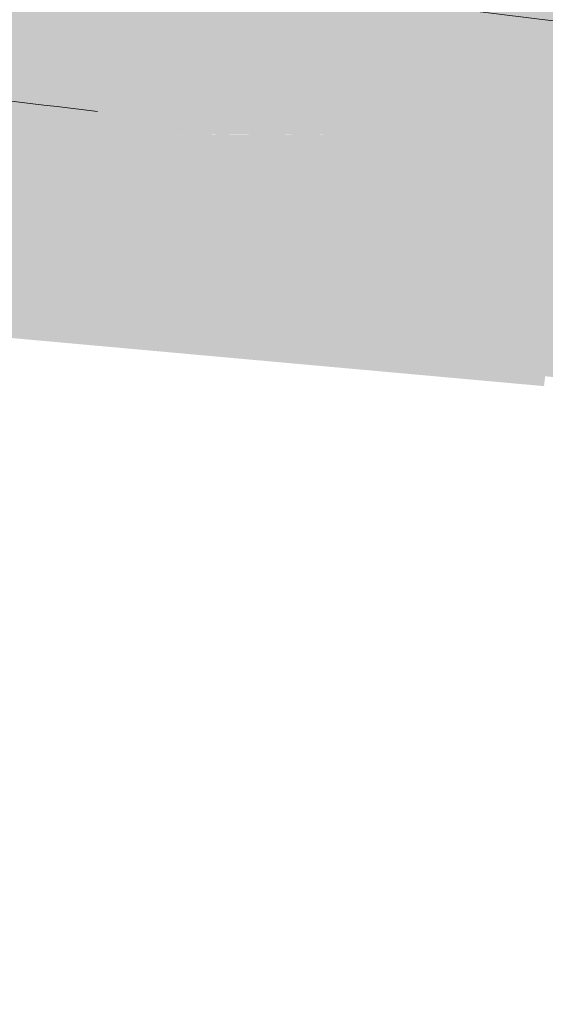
# Model space of a CAD drawing. Header units: metres. Extents: x -862 to 1262, y -354 to 644.
# Tile 11 of 256: x -665 to -651, y 408 to 435. Entities that reach past the tile are written whole.
import ezdxf

# ---------------------------------------------------------------- set-up
doc = ezdxf.new("R2010")
doc.units = ezdxf.units.M
doc.header["$LTSCALE"] = 0.5
doc.layers.add('BPR_Verkehr_220520', color=7, linetype='Continuous')

msp = doc.modelspace()

# ---------------------------------------------------------------- hatches: boundary and pattern name
at = {"layer": 'BPR_Verkehr_220520', "linetype": 'Continuous', "lineweight": 0, "true_color": 0xe4e6e5, "transparency": 33554687}
h = msp.add_hatch(color=254, dxfattribs=at)
h.paths.add_polyline_path([(-698.9240738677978, 452.6214553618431), (-699.733108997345, 450.9008955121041), (-683.8798624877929, 406.3282036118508), (-682.0868180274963, 406.9708919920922), (-682.2006113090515, 407.3141090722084), (-682.3072113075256, 407.6317090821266), (-682.6753125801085, 409.0435167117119), (-682.8964143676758, 410.4856725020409), (-682.9681765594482, 411.9429128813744), (-682.8898396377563, 413.3998146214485), (-682.6622327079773, 414.8409580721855), (-682.2877647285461, 416.2510903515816), (-681.770399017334, 417.6152868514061), (-681.1156113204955, 418.9191090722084), (-680.2874557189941, 420.1578165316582), (-679.8508535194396, 420.7239383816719), (-679.3131113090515, 421.3756090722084), (-678.0912253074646, 422.7971613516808), (-676.6928651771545, 424.336823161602), (-676.3112959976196, 424.7381709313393), (-675.6341606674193, 425.4253893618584), (-674.9329056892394, 426.0879773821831), (-674.2084264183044, 426.7250890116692), (-673.461647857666, 427.335910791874), (-672.6935235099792, 427.9196628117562), (-671.9050340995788, 428.4755997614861), (-671.0971863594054, 429.0030118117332), (-670.2710117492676, 429.5012255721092), (-669.6467505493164, 429.8478969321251), (-669.0105134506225, 430.1720656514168), (-668.363109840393, 430.4733156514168), (-667.7053649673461, 430.7512629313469), (-667.0381172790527, 431.0055531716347), (-666.362217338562, 431.2358622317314), (-665.6785267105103, 431.4418965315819), (-664.9879169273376, 431.6233934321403), (-664.5536594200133, 431.7241551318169), (-664.1172639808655, 431.8152129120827), (-663.6789474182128, 431.8965215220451), (-663.2389274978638, 431.9680405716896), (-662.7974228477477, 432.0297345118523), (-662.3546528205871, 432.0815727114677), (-661.9108373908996, 432.1235294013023), (-661.4661971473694, 432.1555851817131), (-661.3796638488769, 432.160666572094), (-661.2931093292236, 432.1653728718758), (-661.2065352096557, 432.1697039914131), (-661.1199431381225, 432.1736598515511), (-661.033334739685, 432.177240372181), (-660.9467116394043, 432.1804454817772), (-660.8600754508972, 432.1832751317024), (-660.7734278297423, 432.1857292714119), (-659.3037338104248, 432.2133608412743), (-657.8337924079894, 432.2193861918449), (-656.3639212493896, 432.2038040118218), (-654.8944379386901, 432.1666176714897), (-653.4256599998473, 432.107835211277), (-651.957904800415, 432.0274693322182), (-650.4914894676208, 431.9255373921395), (-649.0267308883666, 431.8020614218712), (-648.6323390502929, 431.7651060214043), (-648.2380966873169, 431.726588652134), (-647.8440100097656, 431.6865099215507), (-647.4500851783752, 431.6448704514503), (-647.0563283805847, 431.6016709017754), (-646.6627457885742, 431.5569119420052), (-646.2693435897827, 431.5105942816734), (-645.876127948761, 431.4627186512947), (-608.2617194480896, 426.807386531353), (-607.1510102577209, 426.6706997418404), (-606.0401131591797, 426.5355490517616), (-604.9290302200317, 426.4019347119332), (-603.8177635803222, 426.2698569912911), (-602.7063153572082, 426.1393161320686), (-601.5946876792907, 426.0103123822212), (-600.4828826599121, 425.8828460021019), (-599.3709024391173, 425.7569172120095), (-598.5944911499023, 425.6699139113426), (-597.8179962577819, 425.5836602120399), (-597.0414184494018, 425.4981562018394), (-596.2647584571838, 425.4134019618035), (-595.488016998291, 425.3293975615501), (-594.7111948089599, 425.2461431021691), (-593.9342925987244, 425.1636386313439), (-593.157311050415, 425.081884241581), (-592.8507887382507, 425.0498408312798), (-592.5442543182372, 425.0179134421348), (-592.2377077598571, 424.986102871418), (-591.9311490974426, 424.954409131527), (-591.6245783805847, 424.922832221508), (-591.3179956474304, 424.8913721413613), (-591.0114009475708, 424.8600289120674), (-590.7047943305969, 424.8288025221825), (-590.0991783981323, 424.7674702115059), (-589.4935164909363, 424.7065935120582), (-588.8878089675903, 424.6461724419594), (-588.2820561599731, 424.5862070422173), (-587.6762584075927, 424.5266973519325), (-587.0704160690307, 424.467643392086), (-586.4645294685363, 424.4090452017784), (-585.8585994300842, 424.3508980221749), (-585.7824177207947, 424.3436204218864), (-585.706234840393, 424.3363499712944), (-585.6300512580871, 424.3290867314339), (-585.5538670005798, 424.3218307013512), (-585.4776820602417, 424.3145818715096), (-585.4014964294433, 424.3073402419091), (-585.3253101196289, 424.3001058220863), (-585.2491237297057, 424.2928786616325), (-561.4382702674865, 422.0352803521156), (-560.9383931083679, 421.9878850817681), (-559.5104947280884, 421.852500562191), (-559.2485393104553, 421.8277504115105), (-558.9865676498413, 421.8031726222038), (-558.7245798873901, 421.7787672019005), (-558.4625761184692, 421.7545341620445), (-558.2005564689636, 421.7304735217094), (-557.9385210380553, 421.7065852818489), (-557.6764699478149, 421.6828694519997), (-557.4144033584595, 421.6593255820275), (-556.2937040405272, 421.4873068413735), (-555.2035251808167, 421.1757512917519), (-554.1611694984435, 420.7295994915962), (-553.1831803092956, 420.1559323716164), (-552.2850793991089, 419.4638546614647), (-551.4811206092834, 418.6643504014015), (-550.7840636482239, 417.770108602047), (-550.2049715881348, 416.795321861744), (-550.0134033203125, 416.3972869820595), (-549.841606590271, 415.9903274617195), (-549.689995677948, 415.5754247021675), (-549.5589362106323, 415.1535792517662), (-549.4487442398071, 414.7258084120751), (-549.3596854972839, 414.2931437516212), (-549.2919747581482, 413.8566286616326), (-549.2457752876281, 413.4173158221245), (-549.242875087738, 413.3803352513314), (-549.24012733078, 413.343343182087), (-549.2375320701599, 413.3063400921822), (-549.2350893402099, 413.2693266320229), (-549.2327991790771, 413.2323034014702), (-549.230661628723, 413.1952710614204), (-549.2286767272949, 413.1582302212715), (-549.2268445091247, 413.1211813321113), (-549.2258451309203, 413.0995414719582), (-549.2248978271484, 413.0778992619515), (-549.2240026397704, 413.0562548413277), (-549.223159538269, 413.0346083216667), (-549.2223685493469, 413.0129598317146), (-549.2216296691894, 412.9913095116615), (-549.2209429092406, 412.9696574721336), (-549.2203082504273, 412.948003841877), (-549.605615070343, 407.2321739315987), (-544.168897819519, 406.8213330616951), (-543.9325186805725, 409.9493727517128), (-543.8531610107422, 410.9995243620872), (-543.5297781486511, 412.8751601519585), (-542.8568813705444, 414.6555522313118), (-541.8588468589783, 416.2762043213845), (-540.5718293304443, 417.6784068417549), (-539.0424521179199, 418.8113637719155), (-537.3261182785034, 419.6340327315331), (-535.485003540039, 420.1166118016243), (-533.5858039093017, 420.2416191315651), (-533.3607197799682, 420.2350219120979), (-533.1356318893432, 420.2285514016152), (-532.9105403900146, 420.2222076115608), (-532.6854453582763, 420.2159905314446), (-532.4603468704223, 420.2099001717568), (-532.2352449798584, 420.2039365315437), (-532.0101397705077, 420.198099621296), (-531.7850313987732, 420.1923894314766), (-531.7319487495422, 420.1908227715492), (-531.6788820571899, 420.1887863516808), (-531.6258354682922, 420.1862803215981), (-531.5728131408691, 420.1833048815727), (-531.5198192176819, 420.1798602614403), (-531.4668578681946, 420.175946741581), (-531.413933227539, 420.1715646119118), (-531.3610494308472, 420.1667142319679), (-471.8896987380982, 414.4466201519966), (-471.8167298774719, 414.4340952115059), (-471.7464104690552, 414.4109325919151), (-471.6802822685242, 414.377640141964), (-471.6197951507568, 414.3349478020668), (-471.5662753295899, 414.2837916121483), (-471.5208962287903, 414.2252932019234), (-471.4846528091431, 414.1607351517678), (-471.458339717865, 414.0915329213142), (-470.9498751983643, 412.3469959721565), (-467.074003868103, 411.9742055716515), (-456.5845948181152, 410.9653095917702), (-455.4479799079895, 410.7725371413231), (-454.350874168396, 410.41839920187), (-453.3160606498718, 409.9102499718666), (-452.3650287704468, 409.2586419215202), (-451.517528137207, 408.4771066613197), (-450.791158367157, 407.5818739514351), (-450.2010035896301, 406.5915346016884), (-449.7593130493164, 405.5266565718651), (-449.7466848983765, 405.4883630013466), (-449.7342498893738, 405.4500062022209), (-449.7220083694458, 405.4115872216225), (-449.709960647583, 405.3731070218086), (-449.6981070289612, 405.3345665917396), (-449.686447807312, 405.2959669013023), (-449.6749832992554, 405.2573089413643), (-449.6637138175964, 405.2185938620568), (-449.648486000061, 405.1650859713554), (-449.6336304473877, 405.1114735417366), (-449.6191480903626, 405.0577591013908), (-449.6050396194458, 405.0039452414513), (-449.5913057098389, 404.9500345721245), (-449.5779470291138, 404.8960297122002), (-449.5649642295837, 404.8419332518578), (-449.5523579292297, 404.7877478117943), (-448.3920222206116, 399.7205241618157), (-441.9215713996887, 399.5003504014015), (-441.9113037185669, 399.602522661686), (-441.8999874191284, 399.7045840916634), (-441.8876236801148, 399.8065239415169), (-441.8742138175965, 399.9083314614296), (-441.8597592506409, 400.0099959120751), (-441.8442614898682, 400.1115065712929), (-441.8277221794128, 400.2128527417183), (-441.8101431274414, 400.314023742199), (-441.803417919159, 400.3511796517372), (-441.7965524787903, 400.3883097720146), (-441.7895468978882, 400.4254137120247), (-441.782401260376, 400.4624909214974), (-441.7751156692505, 400.4995408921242), (-441.7676902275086, 400.5365630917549), (-441.7601250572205, 400.5735569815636), (-441.7524202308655, 400.6105221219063), (-441.6112498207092, 401.1939630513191), (-441.4353269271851, 401.7678825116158), (-441.2252854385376, 402.3302124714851), (-440.9818822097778, 402.878926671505), (-440.7059943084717, 403.412047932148), (-440.3986158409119, 403.9276552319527), (-440.0608543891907, 404.4238906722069), (-439.6939270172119, 404.8989661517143), (-439.6700663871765, 404.9279028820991), (-439.6460973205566, 404.9567500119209), (-439.6220202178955, 404.9855070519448), (-439.5978354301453, 405.0141735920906), (-439.5735433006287, 405.0427492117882), (-439.5491441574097, 405.0712335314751), (-439.5246383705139, 405.0996261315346), (-439.5000264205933, 405.1279264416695), (-438.9174169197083, 405.7409368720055), (-438.2850945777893, 406.3025275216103), (-437.607581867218, 406.8086817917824), (-436.8897245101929, 407.2557795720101), (-436.1366567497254, 407.6406231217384), (-435.3537646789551, 407.9604599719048), (-434.5466476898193, 408.2130025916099), (-433.7210793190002, 408.396449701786), (-433.6839800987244, 408.4029888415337), (-433.6468564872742, 408.4093881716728), (-433.6097090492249, 408.4156476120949), (-433.5725382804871, 408.4217670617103), (-433.5353447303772, 408.4277464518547), (-433.4981289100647, 408.4335856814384), (-433.4608913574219, 408.4392846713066), (-433.4236326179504, 408.444843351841), (-433.2138966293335, 408.4734657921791), (-433.0036017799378, 408.4976423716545), (-432.792842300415, 408.5173622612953), (-432.5817126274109, 408.5326166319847), (-432.3703073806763, 408.5433986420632), (-432.1587212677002, 408.5497034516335), (-431.9470491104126, 408.5515282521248), (-431.7353857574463, 408.5488722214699), (-431.6598614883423, 408.5468393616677), (-431.5843547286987, 408.5442360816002), (-431.5088697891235, 408.541062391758), (-431.4334109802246, 408.5373184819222), (-431.3579826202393, 408.5330045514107), (-431.2825890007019, 408.5281208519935), (-431.2072344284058, 408.5226676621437), (-431.1319232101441, 408.516645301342), (-431.115195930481, 408.515229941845), (-431.098471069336, 408.5137865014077), (-431.0817486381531, 408.5123149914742), (-431.0650287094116, 408.5108154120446), (-431.0483113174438, 408.5092877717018), (-431.0315965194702, 408.507732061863), (-431.014884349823, 408.5061483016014), (-430.9981748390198, 408.5045364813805), (-429.8108804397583, 408.3913689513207), (-429.1806362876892, 408.3332186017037), (-428.5502717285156, 408.2763892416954), (-427.9197894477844, 408.2208810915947), (-427.2891922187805, 408.1666944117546), (-426.6584828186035, 408.1138294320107), (-426.0276639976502, 408.0622863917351), (-425.3967385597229, 408.0120655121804), (-424.765709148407, 407.9631670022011), (-424.1666581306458, 407.567010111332), (-422.3442588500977, 407.4370523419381), (-420.521107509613, 407.3181092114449), (-418.6972707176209, 407.2101850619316), (-416.8728150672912, 407.1132838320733), (-415.0478071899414, 407.0274090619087), (-413.222313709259, 406.9525638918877), (-411.3964012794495, 406.8887510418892), (-409.5701366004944, 406.8359728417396), (-408.7588043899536, 406.8114880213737), (-407.9477127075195, 406.7800279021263), (-407.136921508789, 406.7415948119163), (-406.3264907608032, 406.6961915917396), (-405.5164803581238, 406.6438215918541), (-404.7069502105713, 406.5844886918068), (-403.8979601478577, 406.5181972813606), (-403.0895700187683, 406.4449522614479), (-337.0833149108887, 400.1781649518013), (-336.6982389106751, 400.1540663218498), (-336.3124102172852, 400.1547670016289), (-335.9274242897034, 400.1802641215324), (-335.5448730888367, 400.230452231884), (-335.166338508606, 400.3051238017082), (-334.793385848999, 400.403970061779), (-334.4275573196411, 400.5265822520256), (-334.0703645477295, 400.6724509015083), (-333.8316809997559, 400.7728834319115), (-333.5888862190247, 400.8629235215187), (-333.3424324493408, 400.9424034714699), (-333.0927787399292, 401.01117522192), (-332.8403901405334, 401.0691106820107), (-332.5857367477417, 401.1161019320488), (-332.3292929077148, 401.1520614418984), (-332.0715363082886, 401.1769222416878), (-331.9448769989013, 401.1850390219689), (-331.8180743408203, 401.1904749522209), (-331.6911850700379, 401.1932274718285), (-331.5642659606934, 401.1932953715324), (-331.4373738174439, 401.1906786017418), (-331.3105654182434, 401.1853783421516), (-331.1838975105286, 401.1773969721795), (-331.0574267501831, 401.1667380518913), (-316.6149819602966, 399.7955694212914), (-316.1051357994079, 399.7339180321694), (-315.5991270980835, 399.6461729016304), (-315.0982904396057, 399.5325654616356), (-314.6039467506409, 399.3933953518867), (-314.1173998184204, 399.2290296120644), (-313.6399328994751, 399.0399017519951), (-313.172805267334, 398.8265105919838), (-312.7172489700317, 398.5894189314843), (-312.4436175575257, 398.4283517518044), (-312.1788891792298, 398.2530359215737), (-311.9238058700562, 398.0639611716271), (-311.6790819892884, 397.8616569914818), (-311.4454028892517, 397.6466899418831), (-311.2234229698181, 397.4196620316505), (-311.0137638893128, 397.1812090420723), (-310.8170127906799, 396.9319987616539), (-303.4797761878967, 401.8853854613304), (-303.6926952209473, 402.2303774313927), (-303.8796245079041, 402.5901153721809), (-304.0395476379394, 402.9626452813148), (-304.1715957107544, 403.3459431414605), (-304.2750512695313, 403.7379264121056), (-304.349352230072, 404.1364653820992), (-304.3940948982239, 404.5393947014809), (-304.4090361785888, 404.9445251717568), (-304.3880193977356, 405.4248821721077), (-304.325129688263, 405.9015680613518), (-304.2208476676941, 406.3709397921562), (-304.0759703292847, 406.8294101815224), (-303.8916048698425, 407.2734754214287), (-303.6691603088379, 407.6997417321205), (-303.4103366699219, 408.1049514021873), (-303.1171119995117, 408.4860076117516), (-308.4660243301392, 415.1750665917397), (-308.5006226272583, 415.1426362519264), (-308.5351108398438, 415.1100889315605), (-308.5694886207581, 415.0774249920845), (-308.6037555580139, 415.04464479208), (-308.6379112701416, 415.0117487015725), (-308.6719553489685, 414.9787371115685), (-308.7058874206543, 414.9456104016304), (-308.7397071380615, 414.9123689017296), (-309.5611798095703, 414.1568714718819), (-310.4333208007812, 413.4604780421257), (-311.3518866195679, 412.8265769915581), (-312.3124078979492, 412.2582526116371), (-313.3102111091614, 411.7582701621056), (-314.3404413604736, 411.3290623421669), (-315.3980859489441, 410.9727175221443), (-316.4779988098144, 410.690969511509), (-316.5163759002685, 410.6824240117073), (-316.5547738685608, 410.6739728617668), (-316.5931924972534, 410.6656160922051), (-316.6316315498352, 410.6573537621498), (-316.6700907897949, 410.6491859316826), (-316.7085699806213, 410.6411126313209), (-316.7470688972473, 410.6331339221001), (-316.7855872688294, 410.6252496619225), (-317.0599200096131, 410.5719401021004), (-317.3351419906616, 410.5234301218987), (-317.6111692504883, 410.4797345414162), (-317.8879175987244, 410.4408666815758), (-318.1653025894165, 410.4068384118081), (-318.4432395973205, 410.377660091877), (-318.7216438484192, 410.3533406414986), (-319.0004301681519, 410.3338840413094), (-319.0411698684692, 410.3314006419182), (-319.081911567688, 410.3289213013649), (-319.1226535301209, 410.3264461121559), (-319.163395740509, 410.3239750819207), (-319.2041381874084, 410.3215082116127), (-319.2448809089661, 410.3190455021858), (-319.2856238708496, 410.3165869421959), (-319.3263665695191, 410.3141325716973), (-319.4021290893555, 410.3095796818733), (-319.4778914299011, 410.3050412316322), (-319.5536546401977, 410.3005171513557), (-319.6294186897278, 410.2960074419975), (-319.7051835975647, 410.2915121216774), (-319.7809493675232, 410.2870311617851), (-319.8567159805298, 410.2825645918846), (-319.9324843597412, 410.278112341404), (-320.0461043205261, 410.2714637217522), (-320.1597261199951, 410.2648464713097), (-320.2733497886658, 410.2582615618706), (-320.3869753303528, 410.251709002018), (-320.5006027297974, 410.2451887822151), (-320.6142319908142, 410.2387009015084), (-320.727863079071, 410.2322453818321), (-320.8414960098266, 410.2258222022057), (-320.8865078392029, 410.2232870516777), (-320.9315199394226, 410.2207567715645), (-320.9765323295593, 410.2182315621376), (-321.021544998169, 410.2157114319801), (-321.0665579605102, 410.2131963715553), (-321.1115711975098, 410.2106863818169), (-321.1565847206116, 410.2081814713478), (-321.2015985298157, 410.2056816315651), (-321.2578179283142, 410.2030916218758), (-321.3140760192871, 410.2015564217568), (-321.3703530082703, 410.2010768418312), (-321.4266290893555, 410.201653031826), (-321.4828844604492, 410.2032847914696), (-321.5390993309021, 410.2059715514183), (-321.5952538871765, 410.2097123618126), (-321.6513284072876, 410.2145059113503), (-331.7910863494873, 411.1771981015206), (-334.2798943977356, 411.4134913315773), (-335.6721774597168, 411.545677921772), (-341.3250061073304, 412.0823706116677), (-352.4581547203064, 413.1393776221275), (-354.9469627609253, 413.3756708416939), (-366.4552095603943, 414.4682905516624), (-368.9440175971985, 414.7045837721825), (-386.9032679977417, 416.4096767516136), (-389.3920760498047, 416.6459699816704), (-401.1790587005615, 417.7650535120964), (-403.6678667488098, 418.0013467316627), (-419.9118178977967, 419.5435852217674), (-420.0835806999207, 419.5599530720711), (-420.2553319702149, 419.5764404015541), (-420.4270717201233, 419.593047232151), (-420.5987998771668, 419.6097735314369), (-420.7705163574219, 419.6266193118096), (-420.94222108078, 419.6435845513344), (-421.1139139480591, 419.6606692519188), (-421.2855948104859, 419.6778733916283), (-421.5343271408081, 419.7030130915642), (-421.7830340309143, 419.7284031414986), (-422.031715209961, 419.7540439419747), (-422.2803703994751, 419.7799354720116), (-422.5289993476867, 419.8060776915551), (-422.7776018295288, 419.8324705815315), (-423.026177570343, 419.8591141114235), (-423.27472631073, 419.8860082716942), (-423.2751157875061, 419.8824256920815), (-423.3364038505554, 419.8939911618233), (-423.3976986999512, 419.9055205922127), (-423.4590003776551, 419.9170136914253), (-423.5203088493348, 419.9284704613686), (-423.5816241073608, 419.9398908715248), (-423.6429461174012, 419.951274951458), (-423.7042748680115, 419.9626226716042), (-423.7656103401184, 419.9739340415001), (-423.7717566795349, 419.9405502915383), (-425.1702356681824, 420.1977088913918), (-426.5721521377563, 420.4354151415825), (-427.9772355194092, 420.6536231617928), (-429.3852146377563, 420.8522908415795), (-430.7958177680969, 421.031379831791), (-432.2087726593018, 421.1908555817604), (-433.6238066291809, 421.3306873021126), (-435.0406465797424, 421.4508480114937), (-440.167746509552, 421.9439845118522), (-441.1463787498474, 422.099769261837), (-442.0982432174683, 422.3753485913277), (-443.0087349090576, 422.7664941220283), (-443.8638836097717, 423.2672042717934), (-444.6505682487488, 423.8697963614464), (-445.3567182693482, 424.5650244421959), (-445.971498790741, 425.3422212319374), (-446.4854768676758, 426.1894617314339), (-446.671528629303, 426.5395995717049), (-446.8400035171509, 426.8985257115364), (-446.9904877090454, 427.2653584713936), (-447.122611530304, 427.6391967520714), (-447.2360504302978, 428.0191222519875), (-447.3305257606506, 428.4042016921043), (-447.4058054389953, 428.7934891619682), (-447.4617045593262, 429.1860283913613), (-448.144505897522, 435.0119110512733), (-448.3912080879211, 436.8820848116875), (-453.5992082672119, 437.6305918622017), (-453.5770010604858, 437.5521230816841), (-453.5554344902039, 437.4734757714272), (-453.5345100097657, 437.3946552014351), (-453.5142290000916, 437.315666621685), (-453.4945928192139, 437.2365152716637), (-453.4756027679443, 437.1572064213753), (-453.4572601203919, 437.0777453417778), (-453.4395660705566, 436.9981373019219), (-453.2132246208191, 435.1175267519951), (-453.3455613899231, 433.2279732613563), (-453.8318312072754, 431.3972720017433), (-454.6545870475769, 429.6911072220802), (-455.7843090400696, 428.1706948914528), (-457.180463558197, 426.8905863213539), (-458.7929575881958, 425.8967108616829), (-460.5639360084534, 425.2247280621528), (-460.9877226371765, 425.0928008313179), (-461.4150578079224, 424.9728651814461), (-461.8456022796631, 424.8650163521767), (-462.2790142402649, 424.7693399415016), (-462.7149496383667, 424.6859119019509), (-463.1530623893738, 424.6147984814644), (-463.5930047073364, 424.5560561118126), (-464.0344273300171, 424.5097314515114), (-464.2805631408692, 424.4835636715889), (-464.5271863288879, 424.4624782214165), (-464.7741919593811, 424.4464840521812), (-465.021474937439, 424.4355879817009), (-465.2689300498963, 424.4297946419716), (-465.5164519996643, 424.4291064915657), (-465.763935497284, 424.4335238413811), (-466.0112752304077, 424.4430447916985), (-466.0818296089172, 424.4466980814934), (-466.1523612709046, 424.4507664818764), (-466.2228677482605, 424.4552500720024), (-466.2933466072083, 424.4601487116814), (-466.3637954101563, 424.4654622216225), (-466.4342117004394, 424.4711904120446), (-466.5045930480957, 424.4773331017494), (-466.5749370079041, 424.4838900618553), (-593.8502686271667, 436.7255301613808), (-594.0957552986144, 436.7594243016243), (-594.3376069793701, 436.8134639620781), (-594.5741733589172, 436.8872804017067), (-594.8038401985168, 436.9803699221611), (-595.025040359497, 437.0920973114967), (-595.236264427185, 437.2217002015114), (-595.4360711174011, 437.3682942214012), (-595.6230970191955, 437.5308790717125), (-596.0878776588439, 438.0034893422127), (-596.5166131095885, 438.5090260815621), (-596.9069777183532, 439.0447470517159), (-597.2568539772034, 439.6077462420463), (-597.5643439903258, 440.1949696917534), (-597.8277797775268, 440.8032320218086), (-598.0457323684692, 441.4292337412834), (-598.2170194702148, 442.0695791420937), (-598.2257427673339, 442.1081643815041), (-598.2342963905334, 442.1467876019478), (-598.2426801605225, 442.1854480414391), (-598.2508939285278, 442.2241449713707), (-598.2589375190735, 442.2628776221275), (-598.2668107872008, 442.301645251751), (-598.2745135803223, 442.3404471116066), (-598.2820457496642, 442.3792824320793), (-598.3114525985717, 442.5406449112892), (-598.337913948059, 442.7025164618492), (-598.3614209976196, 442.864843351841), (-598.3819659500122, 443.0275716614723), (-598.3995419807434, 443.1906473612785), (-598.4141432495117, 443.3540162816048), (-598.4257649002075, 443.5176241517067), (-598.4344030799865, 443.6814166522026), (-598.4471615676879, 444.0239528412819), (-598.4555704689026, 444.3666233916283), (-598.4596284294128, 444.7093730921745), (-598.4593348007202, 445.052146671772), (-598.454689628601, 445.3948889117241), (-598.4456936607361, 445.7375445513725), (-598.4323483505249, 446.0800583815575), (-598.4146562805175, 446.4223752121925), (-598.4124537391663, 446.4598642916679), (-598.410199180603, 446.4973502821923), (-598.4078924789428, 446.5348330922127), (-598.4055336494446, 446.5723126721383), (-598.4031226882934, 446.6097889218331), (-598.4006596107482, 446.6472617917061), (-598.3981444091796, 446.684731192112), (-598.3955770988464, 446.7221970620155), (-598.3931433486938, 446.7570272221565), (-598.3906646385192, 446.7918542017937), (-598.3881408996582, 446.8266779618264), (-598.3855721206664, 446.8614984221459), (-598.3829583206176, 446.8963155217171), (-598.3802994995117, 446.9311292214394), (-598.3775956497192, 446.9659394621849), (-598.3748467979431, 447.0007461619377), (-597.9798539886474, 451.9613634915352), (-603.9464456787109, 452.36105945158), (-604.2394252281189, 448.9806540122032), (-604.3742859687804, 447.4246274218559), (-604.4396921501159, 446.6699692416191), (-604.4866543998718, 446.2248085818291), (-604.550186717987, 445.7817091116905), (-604.63020072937, 445.3412874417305), (-604.7265850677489, 444.9041564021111), (-604.8392056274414, 444.4709242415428), (-604.9679057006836, 444.0421938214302), (-605.1125062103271, 443.6185616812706), (-605.2728059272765, 443.2006173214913), (-605.2875194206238, 443.1644654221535), (-605.3023504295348, 443.1283615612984), (-605.3172987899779, 443.0923061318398), (-605.3323643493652, 443.0562995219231), (-605.3475469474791, 443.0203421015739), (-605.3628464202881, 442.9844342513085), (-605.3782626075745, 442.9485763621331), (-605.3937952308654, 442.9127687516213), (-605.4462622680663, 442.7941091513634), (-605.5000091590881, 442.6760237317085), (-605.555029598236, 442.5585263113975), (-605.6113171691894, 442.4416306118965), (-605.6688652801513, 442.3253503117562), (-605.7276672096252, 442.2096989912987), (-605.7877160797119, 442.094690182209), (-605.8490048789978, 441.9803373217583), (-605.8878589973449, 441.9093469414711), (-605.9271909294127, 441.8386202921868), (-605.9669989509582, 441.7681604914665), (-606.0072812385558, 441.6979707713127), (-606.0480359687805, 441.628054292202), (-606.0892612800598, 441.5584142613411), (-606.1309552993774, 441.4890538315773), (-606.1731161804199, 441.4199760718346), (-606.6725290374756, 440.7245115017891), (-607.2658472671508, 440.1072128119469), (-607.9409888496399, 439.5806503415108), (-608.6842055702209, 439.1555467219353), (-609.4803629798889, 438.8405585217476), (-610.3132485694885, 438.6420999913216), (-611.1659019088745, 438.5642124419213), (-612.0209600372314, 438.6084819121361), (-619.7508915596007, 439.5651737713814), (-620.3463483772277, 439.638870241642), (-620.5612964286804, 437.9021211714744), (-622.5488830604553, 438.1481140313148), (-623.2621178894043, 438.2363872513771), (-623.6229397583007, 438.2843828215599), (-623.9828285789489, 438.3389357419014), (-624.3416649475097, 438.4000294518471), (-624.6993300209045, 438.467643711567), (-625.0557052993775, 438.5417561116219), (-625.4106727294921, 438.6223421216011), (-625.7641147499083, 438.7093750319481), (-626.1159142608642, 438.8028260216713), (-626.3269500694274, 438.8610827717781), (-626.5379153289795, 438.9195940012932), (-626.7488098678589, 438.9783596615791), (-626.9596333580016, 439.0373796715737), (-627.1703855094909, 439.0966539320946), (-627.3810660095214, 439.1561823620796), (-627.5916745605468, 439.2159648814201), (-627.8022109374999, 439.2760014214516), (-630.4903129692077, 440.0216230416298), (-633.1897389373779, 440.7251452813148), (-635.8998295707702, 441.3863962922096), (-638.619922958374, 442.0052145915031), (-641.3493547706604, 442.581449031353), (-644.0874583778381, 443.1149588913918), (-646.8335650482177, 443.6056138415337), (-649.5870040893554, 444.0532940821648), (-651.6244202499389, 444.3661034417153), (-653.6624716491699, 444.6747468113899), (-655.7011497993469, 444.9792229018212), (-657.7404461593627, 445.2795304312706), (-659.7803522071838, 445.575668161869), (-661.8208594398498, 445.8676348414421), (-663.8619592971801, 446.1554292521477), (-665.9036432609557, 446.4390501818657), (-668.430758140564, 446.7710771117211), (-670.9618991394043, 447.0708717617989), (-673.4966551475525, 447.3383854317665), (-676.0346144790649, 447.5735746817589), (-678.5753649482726, 447.776401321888), (-681.118493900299, 447.9468323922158), (-683.6635882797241, 448.0848402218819), (-686.2102347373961, 448.1904023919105), (-686.674168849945, 448.2066725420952), (-686.6741687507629, 448.2066756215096), (-687.5662964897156, 448.2533203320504), (-688.4562951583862, 448.3305860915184), (-689.343114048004, 448.4383816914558), (-690.225706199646, 448.5765798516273), (-691.1030296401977, 448.7450174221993), (-691.9740486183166, 448.9434955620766), (-692.8377348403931, 449.1717799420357), (-693.6930714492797, 449.429592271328), (-694.4220439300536, 449.6871991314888), (-695.134413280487, 449.9876855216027), (-695.827659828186, 450.3299886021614), (-696.4993315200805, 450.7128976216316), (-697.1470526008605, 451.1350582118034), (-697.7685320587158, 451.5949771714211), (-698.3615716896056, 452.091027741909)])
h.paths.add_polyline_path([(-314.4534367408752, 406.8875821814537), (-314.2461105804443, 406.8794389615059), (-314.0449273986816, 406.8286875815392), (-313.8585481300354, 406.7375111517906), (-313.6949964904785, 406.609834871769), (-313.5613134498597, 406.4511552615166), (-313.4632541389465, 406.2683035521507), (-313.405040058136, 406.0691516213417), (-313.3891773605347, 405.862273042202), (-313.4311185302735, 404.3321565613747), (-313.4575713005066, 404.1294769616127), (-313.5246820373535, 403.9364098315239), (-313.6296469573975, 403.7610213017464), (-313.7680807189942, 403.6106389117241), (-313.9341997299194, 403.4915454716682), (-314.121063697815, 403.4087165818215), (-314.3208656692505, 403.3656127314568), (-314.5252582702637, 403.3640333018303), (-327.2061687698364, 404.5679615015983), (-327.3433038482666, 404.5940301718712), (-327.47323279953, 404.6450602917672), (-327.591454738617, 404.7192841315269), (-327.6938743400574, 404.8141304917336), (-327.7769436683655, 404.9263137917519), (-327.8377851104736, 405.0519478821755), (-327.8742910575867, 405.1866806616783), (-327.8851981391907, 405.3258448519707), (-327.8701260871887, 405.4646197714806), (-327.8295982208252, 405.5981979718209), (-327.7650184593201, 405.7219521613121), (-327.6786239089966, 405.8315953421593), (-327.5734073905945, 405.923329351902), (-327.4530137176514, 405.9939764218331), (-327.3216134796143, 406.0410892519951), (-327.1837584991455, 406.0630358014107)])
h.paths.add_polyline_path([(-435.5978105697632, 416.1937824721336), (-435.2678997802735, 416.1893640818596), (-434.938730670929, 416.1668174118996), (-433.2490071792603, 416.0042958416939), (-432.2713347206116, 415.9054106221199), (-431.2946811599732, 415.7969230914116), (-430.3191408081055, 415.6788437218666), (-429.3448078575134, 415.5511839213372), (-428.3717763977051, 415.4139560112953), (-427.4001403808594, 415.2671732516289), (-426.4299936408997, 415.1108498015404), (-425.4614298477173, 414.9450007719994), (-425.1624679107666, 414.8922957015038), (-424.9967999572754, 414.8618872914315), (-424.8315747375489, 414.829158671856), (-424.6668251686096, 414.794114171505), (-424.5025837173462, 414.7567607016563), (-424.3388827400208, 414.7171056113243), (-424.1757544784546, 414.675156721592), (-424.0132310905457, 414.6309222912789), (-423.8513445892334, 414.5844110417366), (-423.7230288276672, 414.5333077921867), (-423.6062594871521, 414.459542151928), (-423.5049969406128, 414.3656148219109), (-423.4226753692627, 414.2547112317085), (-423.3620866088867, 414.1305925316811), (-423.3252854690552, 413.997468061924), (-423.3135200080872, 413.8598525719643), (-423.327189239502, 413.7224131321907), (-423.3658295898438, 413.5898107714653), (-423.4281306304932, 413.4665425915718), (-423.5119794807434, 413.3567890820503), (-423.6145325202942, 413.2642724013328), (-423.7323117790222, 413.1921301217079), (-423.8613229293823, 413.1428088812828), (-423.9971907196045, 413.1179813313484), (-424.1353073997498, 413.1184890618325), (-437.3560079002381, 414.3900870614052), (-437.4804451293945, 414.4127710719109), (-437.5993006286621, 414.4560441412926), (-437.7091937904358, 414.5186754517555), (-437.8069989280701, 414.5988835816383), (-437.8899341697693, 414.6943871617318), (-437.9556405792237, 414.802469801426), (-438.0022492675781, 414.920057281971), (-438.0284345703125, 415.0438050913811), (-438.0334516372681, 415.1701933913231), (-438.0171577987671, 415.2956273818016), (-437.9800165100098, 415.4165393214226), (-437.9230841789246, 415.5294901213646), (-437.8479801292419, 415.6312671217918), (-437.7568405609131, 415.7189754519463), (-437.6522577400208, 415.7901204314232), (-437.5372066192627, 415.8426792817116), (-437.2236634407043, 415.9453989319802), (-436.9049478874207, 416.0307280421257), (-436.5820237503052, 416.0984085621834), (-436.2558675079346, 416.1482358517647), (-435.9274654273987, 416.1800592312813)])
h.paths.add_polyline_path([(-556.9285757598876, 427.9000870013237), (-459.8768693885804, 418.5654261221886), (-459.7460734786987, 418.5409882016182), (-459.6216544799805, 418.4938215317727), (-459.5075284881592, 418.4254107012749), (-459.4072876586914, 418.337908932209), (-459.3240870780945, 418.2340703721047), (-459.2605455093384, 418.1171633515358), (-459.2186629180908, 417.9908675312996), (-459.1997575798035, 417.8591581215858), (-459.2044245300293, 417.7261806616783), (-459.2325168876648, 417.5961206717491), (-459.283150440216, 417.4730717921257), (-459.3547314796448, 417.360907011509), (-459.4450069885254, 417.2631567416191), (-459.5511355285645, 417.1828976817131), (-459.6697766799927, 417.1226560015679), (-459.7971961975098, 417.084327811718), (-460.2384251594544, 417.0019092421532), (-460.6824275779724, 416.9360483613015), (-461.1285824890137, 416.8868387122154), (-461.5762656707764, 416.8543491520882), (-462.0248507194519, 416.8386251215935), (-462.473710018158, 416.8396886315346), (-462.9222155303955, 416.8575381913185), (-463.3697397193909, 416.8921488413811), (-557.1173569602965, 425.9090146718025), (-557.3097626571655, 425.9465583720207), (-557.4911469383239, 426.0209171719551), (-557.6545392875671, 426.1292335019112), (-557.7936606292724, 426.2673448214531), (-557.9031646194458, 426.4299435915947), (-557.9788430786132, 426.6107812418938), (-558.0177877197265, 426.8029082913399), (-558.0185025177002, 426.9989414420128), (-557.9809588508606, 427.1913471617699), (-557.9066000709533, 427.3727314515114), (-557.7982837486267, 427.5361238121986), (-557.6601724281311, 427.6752451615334), (-557.4975736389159, 427.7847491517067), (-557.3167359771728, 427.8604276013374), (-557.1246089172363, 427.8993722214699)])
h.paths.add_polyline_path([(-690.8309165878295, 434.818416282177), (-689.2176765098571, 434.7822776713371), (-687.6046828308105, 434.7364439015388), (-685.9919943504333, 434.6808990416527), (-684.3796695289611, 434.6156451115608), (-682.7677668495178, 434.5406844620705), (-681.156344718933, 434.4560198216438), (-679.5454615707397, 434.3616542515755), (-677.9351758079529, 434.2575911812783), (-677.5298699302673, 434.1728890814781), (-677.1631619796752, 433.9806078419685), (-676.8629949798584, 433.6953946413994), (-676.652241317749, 433.3389823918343), (-676.5469601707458, 432.9385293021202), (-676.5551738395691, 432.5245494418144), (-676.676256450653, 432.1285875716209), (-676.9009816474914, 431.780815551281), (-686.605990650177, 420.5387610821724), (-686.7510313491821, 420.4093078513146), (-686.9244721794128, 420.3214828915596), (-687.1146594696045, 420.2811872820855), (-687.3088143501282, 420.2911284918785), (-687.4938913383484, 420.3506385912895), (-687.6574549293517, 420.4557190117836), (-687.7885151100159, 420.59930931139), (-687.8782658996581, 420.7717614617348), (-692.2690953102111, 432.8045024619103), (-692.3513382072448, 433.1579312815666), (-692.3463054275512, 433.5207677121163), (-692.2542890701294, 433.8717785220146), (-692.080674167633, 434.1904216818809), (-691.8356210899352, 434.4580493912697), (-691.5334709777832, 434.6589993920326), (-691.1919063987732, 434.7815116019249)])
at = {"layer": 'BPR_Verkehr_220520', "linetype": 'Continuous', "lineweight": 0, "true_color": 0xb8d2a6, "transparency": 33554687}
h = msp.add_hatch(color=9, dxfattribs=at)
edge = h.paths.add_edge_path()
edge.add_line((-664.9879169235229, 431.6233934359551), (-664.6102563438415, 429.9179667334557))
edge.add_line((-664.6102563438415, 429.9179667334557), (-661.4036434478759, 429.6143723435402))
edge.add_line((-661.4036434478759, 429.6143723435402), (-649.3421223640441, 428.4724165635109))
edge.add_line((-649.3421223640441, 428.4724165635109), (-649.0769406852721, 431.2817703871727))
edge.add_arc((-649.574714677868, 431.3288984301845), 0.5000000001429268, 354.591495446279, 442.9446890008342)
edge.add_line((-649.5133009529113, 431.8251124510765), (-650.0279274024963, 431.8888049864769))
edge.add_arc((-658.1588735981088, 332.2199146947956), 99.99999989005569, 85.33616238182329, 88.98893365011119)
edge.add_arc((-657.9804635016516, 290.2516183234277), 141.9615881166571, 89.3598188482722, 91.1273147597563)
edge.add_line((-660.7734278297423, 432.1857292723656), (-660.7734278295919, 432.1857292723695))
edge.add_arc((-660.2505169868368, 412.1925663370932), 19.99999999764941, 91.498199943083, 103.7018783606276)
edge.add_line((-664.9879169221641, 431.6233934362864), (-664.9879169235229, 431.6233934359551))
at = {"layer": 'BPR_Verkehr_220520', "linetype": 'Continuous', "lineweight": 0, "true_color": 0xf7dcdc, "transparency": 33554687}
h = msp.add_hatch(color=254, dxfattribs=at)
edge = h.paths.add_edge_path()
edge.add_line((-583.136695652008, 421.2800338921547), (-585.5134171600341, 421.5053799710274))
edge.add_line((-585.5134171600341, 421.5053799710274), (-585.5134188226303, 421.5053801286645))
edge.add_arc((-508.8636006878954, 1229.929780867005), 812.0500023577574, 264.5405343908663, 264.5837587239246, ccw=False)
edge.add_line((-586.1232779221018, 421.5634353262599), (-586.1232795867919, 421.563435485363))
edge.add_arc((-508.8636015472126, 1229.929763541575), 812.049985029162, 264.19563143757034, 264.5405342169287, ccw=False)
edge.add_arc((-508.863611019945, 1229.929674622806), 812.0498956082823, 264.02106845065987, 264.1956314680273, ccw=False)
edge.add_line((-593.4489667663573, 422.2971155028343), (-593.4489668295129, 422.2971155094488))
edge.add_arc((-508.8635999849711, 1229.929778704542), 812.0500002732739, 263.57854986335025, 264.0210684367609, ccw=False)
edge.add_line((-599.6840570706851, 422.9744840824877), (-599.6840571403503, 422.9744840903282))
edge.add_line((-599.6840571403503, 422.9744840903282), (-599.6840572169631, 422.9744840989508))
edge.add_arc((-508.8636003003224, 1229.929778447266), 812.0499999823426, 262.94468862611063, 263.5785498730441, ccw=False)
edge.add_line((-608.6056362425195, 424.0285880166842), (-608.6056363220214, 424.0285880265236))
edge.add_line((-608.6056363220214, 424.0285880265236), (-610.7414110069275, 424.2929213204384))
edge.add_line((-610.7414110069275, 424.2929213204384), (-618.1598417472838, 425.2110604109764))
edge.add_line((-618.1598417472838, 425.2110604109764), (-621.139119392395, 425.5797895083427))
edge.add_line((-621.139119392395, 425.5797895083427), (-623.0596353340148, 425.8174813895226))
edge.add_line((-623.0596353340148, 425.8174813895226), (-623.0596353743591, 425.8174813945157))
edge.add_arc((-672.3748590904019, 27.35762340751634), 401.4999996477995, 82.94468862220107, 83.8110518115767)
edge.add_line((-629.0901111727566, 426.5175917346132), (-629.0901112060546, 426.517591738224))
edge.add_arc((-672.374856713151, 27.3576452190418), 401.4999777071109, 83.81105181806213, 84.16784446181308)
edge.add_arc((-672.3748561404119, 27.35765321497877), 401.4999696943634, 84.16784442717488, 84.5914954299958)
edge.add_line((-634.5310403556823, 427.0701389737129), (-636.3641302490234, 427.243691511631))
edge.add_line((-636.3641302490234, 427.243691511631), (-638.8530002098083, 427.4793317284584))
edge.add_line((-638.8530002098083, 427.4793317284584), (-649.3421223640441, 428.4724165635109))
edge.add_line((-649.3421223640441, 428.4724165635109), (-652.3287663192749, 428.7551848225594))
edge.add_line((-652.3287663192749, 428.7551848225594), (-661.4036434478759, 429.6143723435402))
edge.add_line((-661.4036434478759, 429.6143723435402), (-664.6102563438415, 429.9179667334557))
edge.add_line((-664.6102563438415, 429.9179667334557), (-664.9879169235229, 431.6233934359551))
edge.add_line((-664.9879169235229, 431.6233934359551), (-664.9879169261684, 431.6233934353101))
edge.add_arc((-660.2505169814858, 412.1925663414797), 19.9999999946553, 103.701878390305, 120.067819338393)
edge.add_line((-670.2710117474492, 429.5012255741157), (-670.2710117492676, 429.5012255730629))
edge.add_arc((-656.74334389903, 406.1345356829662), 26.99999988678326, 120.0678192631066, 136.4471375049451)
edge.add_line((-676.3112959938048, 424.738170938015), (-676.6178416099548, 424.4157355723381))
edge.add_line((-676.6178416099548, 424.4157355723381), (-675.5301113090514, 423.3816090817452))
edge.add_line((-675.5301113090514, 423.3816090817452), (-675.5275513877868, 423.379927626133))
edge.add_arc((-656.7433438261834, 406.1345356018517), 25.49999999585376, 122.25696613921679, 137.4456026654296, ccw=False)
edge.add_arc((-667.1508319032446, 422.6249628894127), 5.999999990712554, 84.59149540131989, 122.2569661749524, ccw=False)
edge.add_line((-666.5852953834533, 428.5982507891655), (-634.6724244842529, 425.5768169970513))
edge.add_arc((-672.3748590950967, 27.35762344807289), 399.9999996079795, 82.94468861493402, 84.59149541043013, ccw=False)
edge.add_line((-623.2438765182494, 424.3288393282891), (-608.7898775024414, 422.5399459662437))
edge.add_arc((-508.8636005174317, 1229.929775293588), 813.54999682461, 262.9446886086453, 264.5837587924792)
edge.add_line((-585.6550029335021, 420.0120770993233), (-562.0201089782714, 417.7711621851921))
edge.add_line((-562.0201089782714, 417.7711621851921), (-562.0201089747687, 417.77116218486))
edge.add_arc((-563.9079192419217, 397.8604572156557), 19.9999999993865, 66.50236725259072, 84.5837588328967, ccw=False)
edge.add_line((-555.9336956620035, 416.2019881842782), (-555.9336956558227, 416.201988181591))
edge.add_line((-555.9336956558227, 416.201988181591), (-555.9336956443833, 416.2019881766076))
edge.add_arc((-547.433536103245, 435.7143899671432), 21.28348035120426, 246.4606831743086, 254.7248826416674)
edge.add_line((-553.0407569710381, 415.1828140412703), (-553.0407569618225, 415.1828140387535))
edge.add_line((-553.0407569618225, 415.1828140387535), (-553.04075696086, 415.1828140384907))
edge.add_arc((-547.4335361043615, 435.7143899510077), 21.28348033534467, 254.7248826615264, 264.6873469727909)
edge.add_line((-549.4041837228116, 414.5223375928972), (-549.404183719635, 414.5223375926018))
edge.add_arc((-558.2167564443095, 412.6951617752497), 9.000000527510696, 11.71358833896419, 22.07766451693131)
edge.add_arc((-547.3614053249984, 435.9191338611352), 19.99999989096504, 246.5023671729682, 262.7751404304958, ccw=False)
edge.add_arc((-563.9079192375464, 397.8604572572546), 21.49999995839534, 66.50236719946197, 84.58375884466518)
edge.add_line((-561.8785232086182, 419.2644650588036), (-566.1641964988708, 419.6708061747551))
edge.add_line((-566.1641964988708, 419.6708061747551), (-583.136695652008, 421.2800338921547))
at = {"layer": 'BPR_Verkehr_220520', "linetype": 'Continuous', "lineweight": 0, "true_color": 0xece5cf, "transparency": 33554687}
h = msp.add_hatch(color=254, dxfattribs=at)
edge = h.paths.add_edge_path()
edge.add_arc((-656.7433438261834, 406.1345356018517), 25.49999999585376, 122.2569661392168, 137.4456026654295)
edge.add_line((-675.5275513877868, 423.379927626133), (-676.9157730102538, 421.7868089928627))
edge.add_line((-676.9157730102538, 421.7868089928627), (-678.1282057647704, 420.3762547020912))
edge.add_line((-678.1282057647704, 420.3762547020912), (-678.6390840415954, 419.7571394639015))
edge.add_line((-678.6390840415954, 419.7571394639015), (-679.0280654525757, 419.2527652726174))
edge.add_line((-679.0280654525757, 419.2527652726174), (-679.7949597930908, 418.1056888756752))
edge.add_line((-679.7949597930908, 418.1056888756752), (-679.7949597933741, 418.1056888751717))
edge.add_arc((-668.7862907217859, 411.9109164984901), 12.63194361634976, 150.6327743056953, 197.5028480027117)
edge.add_line((-680.8334006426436, 408.1118189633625), (-680.833400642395, 408.111818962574))
edge.add_line((-680.833400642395, 408.111818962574), (-680.7302560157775, 407.8045137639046))
edge.add_line((-680.7302560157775, 407.8045137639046), (-680.6273147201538, 407.4940278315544))
edge.add_line((-680.6273147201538, 407.4940278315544), (-678.6316358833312, 408.2093472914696))
edge.add_line((-678.6316358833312, 408.2093472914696), (-678.7198075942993, 408.4752860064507))
edge.add_line((-678.7198075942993, 408.4752860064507), (-678.8176949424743, 408.7669278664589))
edge.add_arc((-650.7770357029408, 408.1061144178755), 28.04844460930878, 178.4538563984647, 178.6500026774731, ccw=False)
edge.add_arc((-668.7862907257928, 411.9109164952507), 10.48192192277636, 151.0630512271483, 196.9050310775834, ccw=False)
edge.add_line((-677.9595728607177, 416.9825614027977), (-677.281127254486, 417.9973412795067))
edge.add_line((-677.281127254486, 417.9973412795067), (-676.9582018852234, 418.4160636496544))
edge.add_line((-676.9582018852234, 418.4160636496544), (-676.4829480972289, 418.9920068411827))
edge.add_line((-676.4829480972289, 418.9920068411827), (-675.2900516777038, 420.3798323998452))
edge.add_line((-675.2900516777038, 420.3798323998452), (-673.9253322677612, 421.9459799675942))
edge.add_line((-673.9253322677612, 421.9459799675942), (-673.9253322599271, 421.9459799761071))
edge.add_arc((-656.7433438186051, 406.1345356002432), 23.35000000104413, 122.25696617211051, 137.3786936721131, ccw=False)
edge.add_line((-669.2056436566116, 425.8807651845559), (-669.2056436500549, 425.880765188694))
edge.add_arc((-666.1920072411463, 420.5600882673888), 6.114867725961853, 85.36292382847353, 119.52725653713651, ccw=False)
edge.add_line((-665.6976573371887, 426.6549406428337), (-665.6978274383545, 426.6528434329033))
edge.add_arc((-666.1828905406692, 420.6724893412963), 5.999993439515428, 84.83809758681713, 85.36292299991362, ccw=False)
edge.add_line((-665.6430689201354, 426.6481494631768), (-665.4821113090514, 426.6336090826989))
edge.add_line((-665.4821113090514, 426.6336090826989), (-654.612576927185, 425.6516911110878))
edge.add_line((-654.612576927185, 425.6516911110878), (-654.442450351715, 427.4485954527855))
edge.add_line((-654.442450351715, 427.4485954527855), (-666.5852953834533, 428.5982507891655))
edge.add_arc((-667.1508319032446, 422.6249628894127), 5.999999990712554, 84.5914954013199, 122.2569661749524)
at = {"layer": 'BPR_Verkehr_220520', "linetype": 'Continuous', "lineweight": 0, "true_color": 0xd0ced1, "transparency": 33554687}
h = msp.add_hatch(color=254, dxfattribs=at)
edge = h.paths.add_edge_path()
edge.add_arc((-656.7433438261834, 406.1345356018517), 25.49999999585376, 122.2569661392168, 137.4456026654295)
edge.add_line((-675.5275513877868, 423.379927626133), (-677.2539728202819, 421.3933445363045))
edge.add_arc((-633.7803413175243, 474.2260892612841), 68.41970148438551, 230.5506096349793, 230.8019052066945)
edge.add_line((-677.0218344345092, 421.2031807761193), (-675.3039372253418, 423.179897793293))
edge.add_arc((-656.743343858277, 406.1345356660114), 25.19999992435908, 122.25696615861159, 137.4367834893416, ccw=False)
edge.add_arc((-667.150831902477, 422.6249628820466), 5.699999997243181, 84.59149540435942, 122.25696615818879, ccw=False)
edge.add_line((-666.6135722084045, 428.2995863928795), (-645.0135775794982, 426.2545508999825))
edge.add_line((-645.0135775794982, 426.2545508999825), (-644.9853007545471, 426.5532152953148))
edge.add_line((-644.9853007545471, 426.5532152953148), (-666.5852953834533, 428.5982507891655))
edge.add_line((-666.5852953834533, 428.5982507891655), (-666.5852953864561, 428.5982507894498))
edge.add_arc((-667.1508319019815, 422.6249628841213), 5.999999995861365, 84.59149544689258, 122.2569661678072)
edge.add_line((-670.3531359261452, 427.698940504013), (-670.3531359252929, 427.6989405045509))
at = {"layer": 'BPR_Verkehr_220520', "linetype": 'Continuous', "lineweight": 0, "true_color": 0xece5cf, "transparency": 33554687}
msp.add_hatch(color=254, dxfattribs=at).paths.add_polyline_path([(-646.357629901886, 425.1916543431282), (-646.3811113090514, 424.9226090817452), (-645.1509280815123, 424.8038327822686), (-644.9853007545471, 426.5532152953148), (-654.442450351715, 427.4485954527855), (-654.612576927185, 425.6516911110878), (-650.8701113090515, 425.3136090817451), (-650.8371113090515, 425.5826090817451)])

# ---------------------------------------------------------------- linework, layer by layer
at = {"layer": 'BPR_Verkehr_220520', "color": 255, "linetype": 'Continuous', "lineweight": 9, "transparency": 33554687, "elevation": 60, "flags": 128}
for points in [[(-558.0538143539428, 424.9789626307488), (-584.9423545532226, 427.5283682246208), (-584.942354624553, 427.528368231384, -0.007151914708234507), (-607.8625301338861, 430.0327776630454), (-607.8625302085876, 430.0327776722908), (-654.7528321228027, 435.8361369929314)], [(-663.1060031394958, 432.8394449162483), (-663.1060031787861, 432.8394449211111, 0.01108147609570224), (-674.9233835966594, 434.0367933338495), (-674.9233836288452, 434.0367933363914)]]:
    msp.add_lwpolyline(points, format="xyb", dxfattribs=at)

doc.saveas('drawing.dxf')
